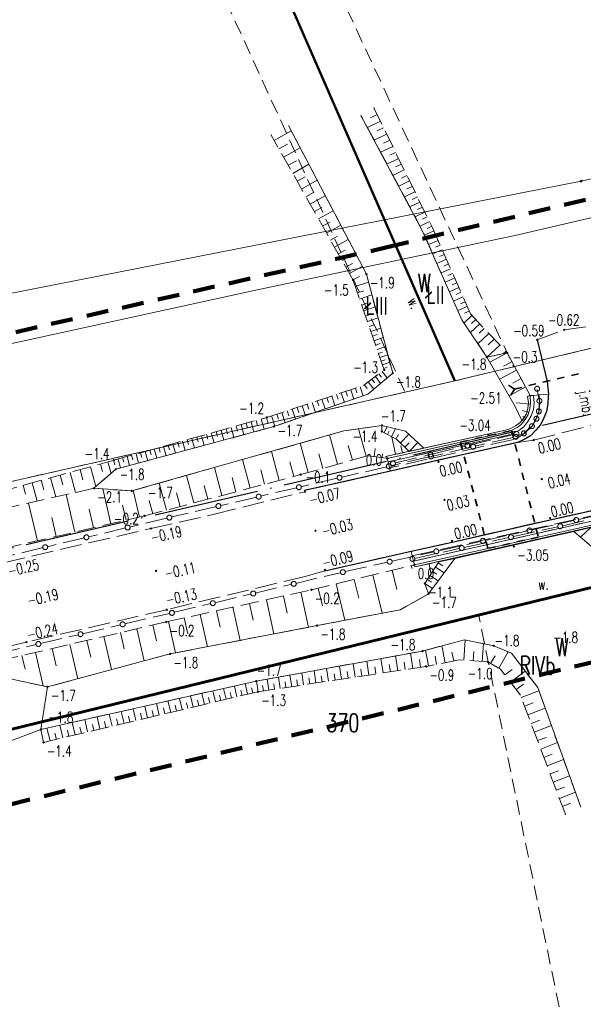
# Model space of a CAD drawing. Header units: metres. Extents: x 7389918 to 7395901, y 5992959 to 5996029.
# Tile 41 of 66: x 7394071 to 7394110, y 5994326 to 5994394. Entities that reach past the tile are written whole.
import ezdxf
from ezdxf.enums import TextEntityAlignment as Align

# ---------------------------------------------------------------- set-up
doc = ezdxf.new("R2010")
doc.units = ezdxf.units.M
doc.header["$MEASUREMENT"] = 0
for name, pattern in [('1', [0]), ('2', [1.5, 1, -0.5]), ('2_1', [0]), ('2_OTDN_BG', [0]), ('2_OTKJ', [2, 1.5, -0.5]), ('2_OTKK', [0]), ('2_OTKR', [0]), ('2_OTKU', [2, 1.5, -0.5]), ('2_OTKZ_B', [1, 0.5, -0.5]), ('2_OTRK', [1.75, 1.25, -0.5]), ('2_OTRKG', [1.75, 1.25, -0.5]), ('2_OTRU', [0]), ('2_OTRUG', [0]), ('4', [2.5, 1.5, -1]), ('4_SUTP_A', [0]), ('4_SUWP', [0]), ('ACAD_ISO04W100', [30, 24, -3, 0, -3])]:
    doc.linetypes.add(name, pattern=pattern)
doc.layers.get('0').update_dxf_attribs({"color": 250, "linetype": 'CONTINUOUS', "lineweight": 100})
for name, color, linetype, lineweight in [('# Orlen Projekt - granice nieustalone do ustalenia', 6, 'CONTINUOUS', 100), ('# projektowana LNSN', 10, 'CONTINUOUS', 30), ('Dzialki', 7, '1', 18), ('GRANICE_ZLE_L_0', 2, '1', 50), ('Numery_dzialek', 7, 'CONTINUOUS', 13), ('OTD_L_12', 7, 'CONTINUOUS', 18), ('OTK_E_T_0', 7, 'CONTINUOUS', 0), ('OTK_E_T_4', 7, 'CONTINUOUS', 0), ('OTK_L_0', 7, '2_OTKJ', 18), ('OTK_L_1', 7, '2_OTKK', 25), ('OTK_L_11', 7, 'CONTINUOUS', 18), ('OTK_L_4', 7, '2_OTKU', 18), ('OTK_L_5', 7, 'CONTINUOUS', 18), ('OTK_L_8', 7, 'CONTINUOUS', 35), ('OTR_L_0', 7, '2_OTRU', 18), ('OTR_L_1', 7, '2_OTRK', 18), ('OTR_T_0', 7, 'CONTINUOUS', 18), ('OTR_T_1', 7, 'CONTINUOUS', 18), ('SUWP_L_0', 5, '4_SUWP', 18)]:
    doc.layers.add(name, color=color, linetype=linetype, lineweight=lineweight)
for name, color, linetype, lineweight, true_color in [('Kontury', 7, '2', 18, 0x008000), ('Numery_konturow', 7, 'CONTINUOUS', 13, 0x008000), ('Numery_uzytkow', 7, 'CONTINUOUS', 13, 0x008000), ('SUTP_L_0', 7, '4_SUTP_A', 18, 0xff9100), ('SUTR_T_0', 7, 'CONTINUOUS', 18, 0xff9100), ('Uzytki', 7, '2', 18, 0x008000), ('ZAKRES_L_0', 7, '4', 100, 0x008080)]:
    doc.layers.add(name, color=color, linetype=linetype, lineweight=lineweight, true_color=true_color)
doc.styles.get("Standard").update_dxf_attribs({"font": 'Simplex.SHX', "width": 0.75})

# ---------------------------------------------------------------- blocks, each defined once
blk = doc.blocks.new('2_OTRN')
at = {"linetype": 'Continuous'}
blk.add_circle((0, 0), 0.045, dxfattribs=at)
blk = doc.blocks.new('2_OTRS')
at = {"linetype": 'Continuous'}
blk.add_circle((0, 0), 0.045, dxfattribs=at)
blk = doc.blocks.new('4_SUPS')
at = {"linetype": 'Continuous'}
blk.add_circle((0, 0), 0.0625, dxfattribs=at)

msp = doc.modelspace()

# ---------------------------------------------------------------- linework, layer by layer
at = {"layer": '# Orlen Projekt - granice nieustalone do ustalenia', "linetype": '1', "lineweight": 60}
msp.add_line((7393968.56, 5994319.84), (7394202.23, 5994376.95), dxfattribs=at)
at = {"layer": '# projektowana LNSN', "linetype": 'ACAD_ISO04W100', "ltscale": 0.3}
msp.add_lwpolyline([(7394291.427, 5994408.372), (7393856.35, 5994307.566), (7393856.35, 5994307.566), (7393856.35, 5994307.566), (7393856.35, 5994307.566), (7393856.35, 5994307.566), (7393856.35, 5994307.566), (7393856.35, 5994307.566), (7393856.35, 5994307.566), (7393856.35, 5994307.566), (7393856.35, 5994307.566), (7393749.378, 5994283.941), (7393749.378, 5994283.941), (7393749.378, 5994283.941), (7393748.102, 5994289.344)], dxfattribs=at)
at = {"layer": 'Dzialki'}
for p, q in [((7394565.48, 5994480.06), (7394101.08, 5994368.72)), ((7394101.08, 5994368.72), (7394071.24, 5994437.2)), ((7393968.56, 5994319.84), (7394202.23, 5994376.95)), ((7394101.08, 5994368.72), (7394035.65, 5994353.87))]:
    msp.add_line(p, q, dxfattribs=at)
at = {"layer": 'GRANICE_ZLE_L_0'}
msp.add_line((7394071.24, 5994437.2), (7394101.08, 5994368.72), dxfattribs=at)
at = {"layer": 'Kontury'}
for p, q in [((7394022.32, 5994532.6), (7394097.67, 5994367.95)), ((7394071.24, 5994437.2), (7394101.08, 5994368.72)), ((7394074.67, 5994435.06), (7394105.13, 5994369.69)), ((7394153.21, 5994381.22), (7394105.13, 5994369.69)), ((7394105.13, 5994369.69), (7394101.08, 5994368.72)), ((7394101.08, 5994368.72), (7394097.67, 5994367.95)), ((7394097.67, 5994367.95), (7394035.65, 5994353.87)), ((7394102.73, 5994352.63), (7394111.68, 5994354.82)), ((7393968.56, 5994319.84), (7394102.73, 5994352.63)), ((7394141.37, 5994164.06), (7394102.73, 5994352.63))]:
    msp.add_line(p, q, dxfattribs=at)
at = {"layer": 'OTD_L_12', "linetype": '2_OTDN_BG'}
for p, q in [((7394106.09, 5994367.64), (7394106.26, 5994367.71)), ((7394106.15, 5994367.21), (7394106.09, 5994367.64)), ((7394106.26, 5994367.71), (7394106.5, 5994367.72)), ((7394106.26, 5994367.71), (7394106.29, 5994367.2)), ((7394106.5, 5994367.72), (7394106.53, 5994367.2)), ((7394106.01, 5994366.47), (7394106.11, 5994366.84)), ((7394106.11, 5994366.84), (7394106.15, 5994367.21)), ((7394106.25, 5994366.81), (7394106.12, 5994366.42)), ((7394106.29, 5994367.2), (7394106.25, 5994366.81)), ((7394106.49, 5994366.76), (7394106.34, 5994366.32)), ((7394106.53, 5994367.2), (7394106.49, 5994366.76)), ((7394105.56, 5994365.85), (7394105.8, 5994366.14)), ((7394105.8, 5994366.14), (7394106.01, 5994366.47)), ((7394106.12, 5994366.42), (7394105.91, 5994366.07)), ((7394106.34, 5994366.32), (7394106.11, 5994365.93)), ((7394104.56, 5994365.33), (7394104.93, 5994365.46)), ((7394104.93, 5994365.46), (7394105.26, 5994365.63)), ((7394105.36, 5994365.52), (7394104.99, 5994365.32)), ((7394105.26, 5994365.63), (7394105.56, 5994365.85)), ((7394105.65, 5994365.73), (7394105.36, 5994365.52)), ((7394105.82, 5994365.56), (7394105.49, 5994365.32)), ((7394105.91, 5994366.07), (7394105.65, 5994365.73)), ((7394106.11, 5994365.93), (7394105.82, 5994365.56)), ((7394096.42, 5994363.55), (7394104.56, 5994365.33)), ((7394104.59, 5994365.2), (7394096.45, 5994363.4)), ((7394104.65, 5994364.97), (7394096.5, 5994363.16)), ((7394101.48, 5994364.51), (7394104.59, 5994365.2)), ((7394104.99, 5994365.32), (7394104.59, 5994365.2)), ((7394105.08, 5994365.1), (7394104.65, 5994364.97)), ((7394105.49, 5994365.32), (7394105.08, 5994365.1)), ((7394096.45, 5994363.4), (7394101.48, 5994364.51)), ((7394096.45, 5994363.4), (7394096.42, 5994363.55)), ((7394096.5, 5994363.16), (7394096.45, 5994363.4)), ((7394098.24, 5994356.33), (7394111.79, 5994359.38)), ((7394111.89, 5994359), (7394098.34, 5994355.95)), ((7394106.82, 5994357.99), (7394111.86, 5994359.12)), ((7394103.36, 5994357.21), (7394106.82, 5994357.99)), ((7394098.31, 5994356.08), (7394103.36, 5994357.21)), ((7394098.31, 5994356.08), (7394098.24, 5994356.33)), ((7394098.34, 5994355.95), (7394098.31, 5994356.08))]:
    msp.add_line(p, q, dxfattribs=at)
at = {"layer": 'OTK_L_0', "linetype": '2_OTKJ'}
for p, q in [((7394106.75, 5994371.55), (7394108.59, 5994372.23)), ((7394108.59, 5994372.23), (7394110.48, 5994372.48)), ((7394107.42, 5994368.69), (7394106.75, 5994371.55)), ((7394107.53, 5994367.81), (7394107.42, 5994368.69)), ((7394107.48, 5994367.14), (7394107.51, 5994367.65)), ((7394107.51, 5994367.65), (7394107.53, 5994367.81)), ((7394107.38, 5994366.63), (7394107.48, 5994367.14)), ((7394106.5, 5994364.66), (7394114.29, 5994366.62)), ((7394106.97, 5994365.71), (7394107.2, 5994366.18)), ((7394107.2, 5994366.18), (7394107.38, 5994366.63)), ((7394106.66, 5994365.33), (7394106.97, 5994365.71)), ((7394105.86, 5994364.69), (7394106.29, 5994364.95)), ((7394106.29, 5994364.95), (7394106.66, 5994365.33)), ((7394099.96, 5994363.27), (7394105.39, 5994364.49)), ((7394105.39, 5994364.49), (7394105.86, 5994364.69)), ((7394105.39, 5994364.49), (7394106.5, 5994364.66)), ((7394096.66, 5994362.52), (7394099.96, 5994363.27)), ((7394090.77, 5994361.18), (7394096.66, 5994362.52)), ((7394084.58, 5994359.56), (7394090.79, 5994361.11)), ((7394090.79, 5994361.11), (7394090.77, 5994361.18)), ((7394111.63, 5994360.06), (7394107.64, 5994359.18)), ((7394080.21, 5994358.58), (7394084.58, 5994359.56)), ((7394107.64, 5994359.18), (7394100.9, 5994357.65)), ((7394070.09, 5994356.23), (7394080.21, 5994358.58)), ((7394100.9, 5994357.65), (7394098.09, 5994357.02)), ((7394098.09, 5994357.02), (7394092.16, 5994355.67)), ((7394090.81, 5994355.28), (7394081.3, 5994353)), ((7394092.16, 5994355.67), (7394090.81, 5994355.28)), ((7394081.3, 5994353), (7394071.67, 5994350.77)), ((7394071.67, 5994350.77), (7394067.24, 5994349.75))]:
    msp.add_line(p, q, dxfattribs=at)
at = {"layer": 'OTK_L_1', "linetype": '2_OTKK'}
for p, q in [((7394106.75, 5994371.55), (7394107.42, 5994368.69)), ((7394107.42, 5994368.69), (7394107.53, 5994367.81)), ((7394107.51, 5994367.65), (7394107.48, 5994367.14)), ((7394107.53, 5994367.81), (7394107.51, 5994367.65)), ((7394107.48, 5994367.14), (7394107.38, 5994366.63)), ((7394107.2, 5994366.18), (7394106.97, 5994365.71)), ((7394107.38, 5994366.63), (7394107.2, 5994366.18)), ((7394106.97, 5994365.71), (7394106.66, 5994365.33)), ((7394106.29, 5994364.95), (7394105.86, 5994364.69)), ((7394106.66, 5994365.33), (7394106.29, 5994364.95)), ((7394105.39, 5994364.49), (7394099.96, 5994363.27)), ((7394105.86, 5994364.69), (7394105.39, 5994364.49)), ((7394099.96, 5994363.27), (7394096.66, 5994362.52)), ((7394096.66, 5994362.52), (7394090.77, 5994361.18)), ((7394107.64, 5994359.18), (7394111.63, 5994360.06)), ((7394100.9, 5994357.65), (7394107.64, 5994359.18)), ((7394098.09, 5994357.02), (7394100.9, 5994357.65)), ((7394092.16, 5994355.67), (7394098.09, 5994357.02))]:
    msp.add_line(p, q, dxfattribs=at)
at = {"layer": 'OTK_L_11', "linetype": '2_OTKJ'}
for p, q in [((7394106.748, 5994368.14), (7394106.892, 5994367.393)), ((7394106.898, 5994367.315), (7394106.862, 5994366.667)), ((7394106.675, 5994366.095), (7394106.396, 5994365.636)), ((7394106.852, 5994366.605), (7394106.699, 5994366.146)), ((7394106.353, 5994365.586), (7394105.858, 5994365.145)), ((7394102.082, 5994364.305), (7394105.145, 5994365.038)), ((7394105.104, 5994364.842), (7394102.489, 5994364.234)), ((7394105.803, 5994365.108), (7394105.299, 5994364.892)), ((7394099.543, 5994363.697), (7394101.835, 5994364.246)), ((7394102.207, 5994364.169), (7394099.592, 5994363.561)), ((7394099.311, 5994363.496), (7394096.695, 5994362.889)), ((7394097.005, 5994363.09), (7394099.297, 5994363.638)), ((7394096.414, 5994362.823), (7394093.345, 5994362.111)), ((7394093.004, 5994362.031), (7394090.512, 5994361.447)), ((7394090.244, 5994361.384), (7394087.751, 5994360.8)), ((7394087.483, 5994360.737), (7394084.99, 5994360.153)), ((7394084.722, 5994360.09), (7394081.655, 5994359.371)), ((7394108.489, 5994358.771), (7394111.564, 5994359.451)), ((7394109.58, 5994359.194), (7394112.654, 5994359.881)), ((7394081.315, 5994359.291), (7394078.758, 5994358.68)), ((7394105.108, 5994358.023), (7394108.16, 5994358.698)), ((7394106.377, 5994358.479), (7394109.269, 5994359.125)), ((7394078.483, 5994358.615), (7394075.926, 5994358.005)), ((7394103.174, 5994357.763), (7394106.066, 5994358.409)), ((7394075.651, 5994357.939), (7394073.094, 5994357.329)), ((7394099.972, 5994357.048), (7394102.863, 5994357.694)), ((7394101.727, 5994357.275), (7394104.779, 5994357.95)), ((7394072.819, 5994357.263), (7394069.755, 5994356.532)), ((7394096.769, 5994356.332), (7394099.66, 5994356.978)), ((7394098.346, 5994356.527), (7394101.398, 5994357.202)), ((7394093.566, 5994355.617), (7394096.458, 5994356.263)), ((7394090.161, 5994354.807), (7394093.225, 5994355.538)), ((7394087.382, 5994354.145), (7394089.891, 5994354.743)), ((7394084.604, 5994353.482), (7394087.112, 5994354.08)), ((7394081.825, 5994352.819), (7394084.334, 5994353.418)), ((7394078.417, 5994352.024), (7394081.485, 5994352.739)), ((7394075.523, 5994351.349), (7394078.136, 5994351.958)), ((7394072.629, 5994350.674), (7394075.242, 5994351.283)), ((7394069.736, 5994349.999), (7394072.348, 5994350.608))]:
    msp.add_line(p, q, dxfattribs=at)
for centre in [(7394106.74, 5994368.18), (7394106.9, 5994367.35), (7394106.9, 5994367.35), (7394106.86, 5994366.63), (7394106.86, 5994366.63), (7394106.69, 5994366.12), (7394106.69, 5994366.12), (7394106.38, 5994365.61), (7394106.38, 5994365.61), (7394105.27, 5994364.88), (7394105.27, 5994364.88), (7394105.32, 5994365.08), (7394105.83, 5994365.12), (7394105.83, 5994365.12), (7394101.958, 5994364.275), (7394102.348, 5994364.201), (7394099.42, 5994363.668), (7394099.451, 5994363.529), (7394096.554, 5994362.856), (7394096.84, 5994363.05), (7394093.17, 5994362.07), (7394093.17, 5994362.07), (7394090.378, 5994361.416), (7394087.617, 5994360.768), (7394084.856, 5994360.121), (7394081.48, 5994359.33), (7394081.48, 5994359.33), (7394109.425, 5994359.159), (7394078.62, 5994358.648), (7394108.324, 5994358.734), (7394075.788, 5994357.972), (7394104.944, 5994357.986), (7394106.222, 5994358.444), (7394072.957, 5994357.296), (7394101.563, 5994357.238), (7394103.019, 5994357.729), (7394098.18, 5994356.49), (7394099.816, 5994357.013), (7394096.613, 5994356.298), (7394093.4, 5994355.58), (7394093.4, 5994355.58), (7394090.026, 5994354.775), (7394087.247, 5994354.113), (7394084.469, 5994353.45), (7394081.66, 5994352.78), (7394081.66, 5994352.78), (7394078.276, 5994351.991), (7394075.383, 5994351.316), (7394072.489, 5994350.641)]:
    msp.add_circle(centre, 0.17, dxfattribs=at)
at = {"layer": 'OTK_L_4', "linetype": '2_OTKU'}
for p, q in [((7394106.5, 5994367.72), (7394106.87, 5994367.76)), ((7394106.53, 5994367.2), (7394106.5, 5994367.72)), ((7394106.87, 5994367.76), (7394107.53, 5994367.81)), ((7394106.87, 5994367.76), (7394106.92, 5994367.2)), ((7394107.51, 5994367.65), (7394107.48, 5994367.14)), ((7394107.53, 5994367.81), (7394107.51, 5994367.65)), ((7394106.34, 5994366.32), (7394106.49, 5994366.76)), ((7394106.49, 5994366.76), (7394106.53, 5994367.2)), ((7394106.85, 5994366.53), (7394106.92, 5994367.2)), ((7394106.92, 5994367.2), (7394106.86, 5994366.63)), ((7394107.48, 5994367.14), (7394107.38, 5994366.63)), ((7394106.11, 5994365.93), (7394106.34, 5994366.32)), ((7394106.85, 5994366.53), (7394106.4, 5994365.62)), ((7394106.86, 5994366.63), (7394106.85, 5994366.53)), ((7394107.2, 5994366.18), (7394106.97, 5994365.71)), ((7394107.38, 5994366.63), (7394107.2, 5994366.18)), ((7394105.49, 5994365.32), (7394105.82, 5994365.56)), ((7394105.82, 5994365.56), (7394106.11, 5994365.93)), ((7394106.4, 5994365.62), (7394105.89, 5994365.12)), ((7394106.97, 5994365.71), (7394106.66, 5994365.33)), ((7394096.5, 5994363.16), (7394104.65, 5994364.97)), ((7394104.65, 5994364.97), (7394105.08, 5994365.1)), ((7394105.49, 5994364.86), (7394105.03, 5994364.68)), ((7394105.08, 5994365.1), (7394105.49, 5994365.32)), ((7394105.89, 5994365.12), (7394105.49, 5994364.86)), ((7394106.29, 5994364.95), (7394105.86, 5994364.69)), ((7394106.66, 5994365.33), (7394106.29, 5994364.95)), ((7394105.03, 5994364.68), (7394096.6, 5994362.74)), ((7394105.39, 5994364.49), (7394099.96, 5994363.27)), ((7394105.86, 5994364.69), (7394105.39, 5994364.49)), ((7394096.6, 5994362.74), (7394096.5, 5994363.16)), ((7394096.66, 5994362.52), (7394096.6, 5994362.74)), ((7394099.96, 5994363.27), (7394096.66, 5994362.52)), ((7394107.64, 5994359.18), (7394111.63, 5994360.06)), ((7394098.16, 5994356.69), (7394111.71, 5994359.73)), ((7394111.79, 5994359.38), (7394098.24, 5994356.33)), ((7394100.9, 5994357.65), (7394107.64, 5994359.18)), ((7394098.09, 5994357.02), (7394100.9, 5994357.65)), ((7394098.16, 5994356.69), (7394098.09, 5994357.02)), ((7394098.24, 5994356.33), (7394098.16, 5994356.69))]:
    msp.add_line(p, q, dxfattribs=at)
at = {"layer": 'OTK_L_5', "linetype": '2_OTKR'}
for p, q in [((7394094.64, 5994386.97), (7394098.88, 5994379.02)), ((7394095.02, 5994376.06), (7394089.66, 5994386.28)), ((7394098.88, 5994379.02), (7394101.57, 5994372.91)), ((7394096.82, 5994369.25), (7394095.02, 5994376.06)), ((7394101.57, 5994372.91), (7394103.29, 5994370.36)), ((7394103.29, 5994370.36), (7394105.24, 5994366.97)), ((7394095.11, 5994367.8), (7394096.82, 5994369.25)), ((7394088.66, 5994365.58), (7394095.11, 5994367.8)), ((7394105.24, 5994366.97), (7394105.69, 5994365.99)), ((7394077.81, 5994362.65), (7394088.66, 5994365.58)), ((7394096.08, 5994365.66), (7394093.47, 5994365.29)), ((7394097.69, 5994365.27), (7394096.08, 5994365.66)), ((7394104.93, 5994365.46), (7394104.56, 5994365.33)), ((7394105.26, 5994365.63), (7394104.93, 5994365.46)), ((7394105.56, 5994365.85), (7394105.26, 5994365.63)), ((7394105.69, 5994365.99), (7394105.56, 5994365.85)), ((7394093.47, 5994365.29), (7394078.89, 5994361.16)), ((7394098.97, 5994364.1), (7394097.69, 5994365.27)), ((7394104.56, 5994365.33), (7394098.97, 5994364.1)), ((7394076.3, 5994361.34), (7394077.81, 5994362.65)), ((7394078.89, 5994361.16), (7394076.3, 5994361.34)), ((7394101.08, 5994356.51), (7394109.26, 5994358.37)), ((7394109.26, 5994358.37), (7394110.61, 5994357.23)), ((7394099.29, 5994354.09), (7394101.08, 5994356.51)), ((7394097.33, 5994353), (7394099.29, 5994354.09)), ((7394091.63, 5994351.91), (7394097.33, 5994353)), ((7394081.53, 5994349.96), (7394091.63, 5994351.91)), ((7394101.75, 5994350.93), (7394098.88, 5994350.16)), ((7394103.77, 5994350.52), (7394101.75, 5994350.93)), ((7394104.98, 5994350.01), (7394103.77, 5994350.52)), ((7394073.12, 5994347.7), (7394081.53, 5994349.96)), ((7394098.88, 5994350.16), (7394087.44, 5994348.09)), ((7394106.78, 5994347.65), (7394104.98, 5994350.01)), ((7394069.58, 5994348.46), (7394073.12, 5994347.7)), ((7394087.44, 5994348.09), (7394072.66, 5994344.77)), ((7394073.12, 5994347.7), (7394072.66, 5994344.77)), ((7394109.74, 5994339.44), (7394106.78, 5994347.65)), ((7394072.66, 5994344.77), (7394060.99, 5994340.37))]:
    msp.add_line(p, q, dxfattribs=at)
at = {"layer": 'OTK_L_8', "linetype": '2_OTKJ'}
for p, q in [((7394108.116, 5994368.866), (7394108.604, 5994368.983)), ((7394109.092, 5994369.101), (7394109.579, 5994369.219)), ((7394104.768, 5994368.418), (7394105.19, 5994368.16)), ((7394104.932, 5994367.738), (7394105.19, 5994368.16)), ((7394105.19, 5994368.16), (7394105.678, 5994368.278)), ((7394106.165, 5994368.395), (7394106.653, 5994368.513)), ((7394107.141, 5994368.631), (7394107.628, 5994368.748))]:
    msp.add_line(p, q, dxfattribs=at)
at = {"layer": 'OTK_L_8', "linetype": '2_OTKZ_B'}
for p, q in [((7394101.48, 5994364.51), (7394104.99, 5994365.32)), ((7394104.99, 5994365.32), (7394106.82, 5994357.99)), ((7394103.36, 5994357.21), (7394101.48, 5994364.51)), ((7394106.82, 5994357.99), (7394103.36, 5994357.21))]:
    msp.add_line(p, q, dxfattribs=at)
at = {"layer": 'OTR_L_0', "linetype": '2_OTRU'}
for p, q in [((7394103.29, 5994370.36), (7394104.69, 5994370.64)), ((7394105.24, 5994366.97), (7394103.29, 5994370.36)), ((7394105.69, 5994365.99), (7394105.24, 5994366.97)), ((7394096.08, 5994365.25), (7394096.08, 5994365.66)), ((7394096.08, 5994365.66), (7394097.69, 5994365.27)), ((7394097.69, 5994365.27), (7394098.97, 5994364.1)), ((7394098.97, 5994364.1), (7394097.96, 5994363.88)), ((7394109.26, 5994358.37), (7394110.43, 5994358.64)), ((7394110.61, 5994357.23), (7394109.26, 5994358.37)), ((7394101.08, 5994356.51), (7394099.29, 5994354.09)), ((7394099.99, 5994356.28), (7394101.08, 5994356.51)), ((7394099.29, 5994354.09), (7394099.03, 5994354.8))]:
    msp.add_line(p, q, dxfattribs=at)
at = {"layer": 'OTR_L_0', "linetype": '2_1'}
for p, q in [((7394104.69, 5994370.64), (7394103.497, 5994370.001)), ((7394105.325, 5994369.456), (7394104.167, 5994368.835)), ((7394105.01, 5994370.043), (7394104.422, 5994369.728)), ((7394105.635, 5994368.877), (7394105.065, 5994368.571)), ((7394105.94, 5994368.307), (7394104.817, 5994367.705)), ((7394106.241, 5994367.745), (7394106.081, 5994367.659)), ((7394106.282, 5994367.12), (7394105.294, 5994367.222)), ((7394106.16, 5994366.54), (7394105.733, 5994366.682)), ((7394105.954, 5994366.143), (7394105.748, 5994366.266)), ((7394096.232, 5994365.168), (7394096.45, 5994365.57)), ((7394096.732, 5994364.896), (7394097.023, 5994365.432)), ((7394096.464, 5994365.041), (7394096.59, 5994365.274)), ((7394097.041, 5994364.728), (7394097.209, 5994365.037)), ((7394097.352, 5994364.459), (7394097.922, 5994365.058)), ((7394097.655, 5994364.171), (7394097.943, 5994364.473)), ((7394097.96, 5994363.88), (7394098.542, 5994364.491)), ((7394110.43, 5994358.64), (7394109.715, 5994357.986)), ((7394099.945, 5994356.211), (7394100.254, 5994356.01)), ((7394099.379, 5994355.339), (7394099.943, 5994354.973)), ((7394099.562, 5994355.621), (7394099.853, 5994355.432)), ((7394099.751, 5994355.911), (7394100.35, 5994355.523)), ((7394099.03, 5994354.8), (7394099.561, 5994354.456)), ((7394099.202, 5994355.065), (7394099.476, 5994354.888))]:
    msp.add_line(p, q, dxfattribs=at)
at = {"layer": 'OTR_L_0', "linetype": '2_OTRUG'}
for p, q in [((7394104.69, 5994370.64), (7394106.26, 5994367.71)), ((7394106.26, 5994367.71), (7394106.29, 5994367.2)), ((7394106.25, 5994366.81), (7394106.12, 5994366.42)), ((7394106.29, 5994367.2), (7394106.25, 5994366.81)), ((7394106.12, 5994366.42), (7394105.91, 5994366.07)), ((7394105.91, 5994366.07), (7394105.69, 5994365.99)), ((7394097.11, 5994364.69), (7394096.08, 5994365.25)), ((7394097.96, 5994363.88), (7394097.11, 5994364.69)), ((7394099.03, 5994354.8), (7394099.99, 5994356.28))]:
    msp.add_line(p, q, dxfattribs=at)
at = {"layer": 'OTR_L_1', "linetype": '2_OTRKG'}
for p, q in [((7394095.53, 5994387.48), (7394099.56, 5994379.23)), ((7394094.1, 5994375.65), (7394088.45, 5994385.66)), ((7394099.56, 5994379.23), (7394102.16, 5994373.33)), ((7394096.24, 5994369.48), (7394094.1, 5994375.65)), ((7394102.16, 5994373.33), (7394104.69, 5994370.64)), ((7394094.81, 5994368.4), (7394096.24, 5994369.48)), ((7394088.17, 5994366.21), (7394094.81, 5994368.4)), ((7394077.68, 5994363.27), (7394088.17, 5994366.21)), ((7394090.5, 5994362.28), (7394095.13, 5994363.58)), ((7394095.13, 5994363.58), (7394096.45, 5994363.4)), ((7394096.42, 5994363.55), (7394097.96, 5994363.88)), ((7394096.45, 5994363.4), (7394096.42, 5994363.55)), ((7394063.05, 5994359.23), (7394077.68, 5994363.27)), ((7394079.78, 5994359.44), (7394090.5, 5994362.28)), ((7394064.97, 5994356.02), (7394079.78, 5994359.44)), ((7394091.24, 5994354.37), (7394098.31, 5994356.08)), ((7394098.31, 5994356.08), (7394098.34, 5994355.95)), ((7394098.34, 5994355.95), (7394099.99, 5994356.28)), ((7394081.27, 5994352.16), (7394091.24, 5994354.37)), ((7394066.45, 5994348.71), (7394081.27, 5994352.16)), ((7394101.39, 5994349.55), (7394099.11, 5994349.1)), ((7394103.36, 5994349.41), (7394101.39, 5994349.55)), ((7394104.23, 5994348.91), (7394103.36, 5994349.41)), ((7394099.11, 5994349.1), (7394087.56, 5994347.36)), ((7394105.59, 5994347.12), (7394104.23, 5994348.91)), ((7394087.56, 5994347.36), (7394072.84, 5994343.88)), ((7394108.68, 5994338.94), (7394105.59, 5994347.12))]:
    msp.add_line(p, q, dxfattribs=at)
at = {"layer": 'OTR_L_1', "linetype": '2_OTRK'}
for p, q in [((7394098.88, 5994379.02), (7394094.64, 5994386.97)), ((7394089.66, 5994386.28), (7394095.02, 5994376.06)), ((7394101.57, 5994372.91), (7394098.88, 5994379.02)), ((7394095.02, 5994376.06), (7394096.82, 5994369.25)), ((7394103.29, 5994370.36), (7394101.57, 5994372.91)), ((7394104.69, 5994370.64), (7394103.29, 5994370.36)), ((7394096.82, 5994369.25), (7394095.11, 5994367.8)), ((7394095.11, 5994367.8), (7394088.66, 5994365.58)), ((7394088.66, 5994365.58), (7394077.81, 5994362.65)), ((7394096.08, 5994365.66), (7394093.47, 5994365.29)), ((7394096.08, 5994365.25), (7394096.08, 5994365.66)), ((7394093.47, 5994365.29), (7394078.89, 5994361.16)), ((7394097.11, 5994364.69), (7394096.08, 5994365.25)), ((7394097.96, 5994363.88), (7394097.11, 5994364.69)), ((7394077.81, 5994362.65), (7394076.3, 5994361.34)), ((7394076.3, 5994361.34), (7394063.46, 5994358.43)), ((7394078.89, 5994361.16), (7394076.3, 5994361.34)), ((7394099.99, 5994356.28), (7394099.03, 5994354.8)), ((7394099.03, 5994354.8), (7394099.29, 5994354.09)), ((7394099.29, 5994354.09), (7394097.33, 5994353)), ((7394097.33, 5994353), (7394091.63, 5994351.91)), ((7394091.63, 5994351.91), (7394081.53, 5994349.96)), ((7394098.88, 5994350.16), (7394101.75, 5994350.93)), ((7394101.75, 5994350.93), (7394103.77, 5994350.52)), ((7394103.77, 5994350.52), (7394104.98, 5994350.01)), ((7394081.53, 5994349.96), (7394073.12, 5994347.7)), ((7394087.44, 5994348.09), (7394098.88, 5994350.16)), ((7394104.98, 5994350.01), (7394106.78, 5994347.65)), ((7394073.12, 5994347.7), (7394069.58, 5994348.46)), ((7394072.66, 5994344.77), (7394087.44, 5994348.09)), ((7394106.78, 5994347.65), (7394109.74, 5994339.44)), ((7394072.84, 5994343.88), (7394072.66, 5994344.77))]:
    msp.add_line(p, q, dxfattribs=at)
at = {"layer": 'OTR_L_1', "linetype": '2_1'}
for p, q in [((7394095.976, 5994386.567), (7394095.086, 5994386.133)), ((7394095.755, 5994387.02), (7394095.302, 5994386.799)), ((7394088.687, 5994385.241), (7394089.858, 5994385.902)), ((7394096.193, 5994386.123), (7394095.756, 5994385.909)), ((7394096.406, 5994385.686), (7394095.548, 5994385.267)), ((7394096.616, 5994385.257), (7394096.195, 5994385.051)), ((7394089.012, 5994384.664), (7394089.589, 5994384.99)), ((7394089.333, 5994384.096), (7394090.469, 5994384.737)), ((7394096.822, 5994384.836), (7394095.994, 5994384.431)), ((7394097.024, 5994384.422), (7394096.617, 5994384.223)), ((7394089.649, 5994383.536), (7394090.208, 5994383.852)), ((7394097.223, 5994384.015), (7394096.424, 5994383.625)), ((7394089.96, 5994382.985), (7394091.062, 5994383.607)), ((7394097.609, 5994383.224), (7394096.839, 5994382.847)), ((7394097.418, 5994383.616), (7394097.025, 5994383.424)), ((7394090.266, 5994382.443), (7394090.809, 5994382.749)), ((7394090.568, 5994381.908), (7394091.636, 5994382.512)), ((7394097.982, 5994382.46), (7394097.239, 5994382.097)), ((7394097.797, 5994382.839), (7394097.419, 5994382.654)), ((7394090.865, 5994381.382), (7394091.391, 5994381.679)), ((7394098.342, 5994381.724), (7394097.625, 5994381.373)), ((7394098.164, 5994382.089), (7394097.799, 5994381.91)), ((7394091.157, 5994380.864), (7394092.194, 5994381.449)), ((7394098.689, 5994381.013), (7394097.997, 5994380.675)), ((7394098.517, 5994381.365), (7394098.165, 5994381.193)), ((7394091.445, 5994380.353), (7394091.956, 5994380.641)), ((7394091.729, 5994379.851), (7394092.734, 5994380.418)), ((7394099.024, 5994380.327), (7394098.357, 5994380.001)), ((7394098.858, 5994380.667), (7394098.518, 5994380.501)), ((7394092.008, 5994379.356), (7394092.503, 5994379.635)), ((7394099.347, 5994379.666), (7394098.703, 5994379.351)), ((7394099.187, 5994379.994), (7394098.859, 5994379.834)), ((7394092.284, 5994378.868), (7394093.259, 5994379.418)), ((7394099.651, 5994379.024), (7394099.004, 5994378.739)), ((7394099.504, 5994379.344), (7394099.188, 5994379.19)), ((7394092.555, 5994378.388), (7394093.035, 5994378.659)), ((7394092.821, 5994377.915), (7394093.767, 5994378.449)), ((7394099.936, 5994378.377), (7394099.289, 5994378.092)), ((7394099.793, 5994378.701), (7394099.47, 5994378.558)), ((7394093.084, 5994377.45), (7394093.55, 5994377.712)), ((7394100.221, 5994377.73), (7394099.574, 5994377.444)), ((7394100.079, 5994378.053), (7394099.755, 5994377.911)), ((7394093.343, 5994376.991), (7394094.26, 5994377.509)), ((7394100.506, 5994377.082), (7394099.859, 5994376.797)), ((7394100.364, 5994377.406), (7394100.04, 5994377.263)), ((7394093.598, 5994376.539), (7394094.05, 5994376.794)), ((7394093.849, 5994376.095), (7394094.739, 5994376.597)), ((7394100.792, 5994376.434), (7394100.144, 5994376.149)), ((7394100.649, 5994376.758), (7394100.325, 5994376.616)), ((7394094.096, 5994375.657), (7394094.534, 5994375.904)), ((7394101.077, 5994375.786), (7394100.429, 5994375.501)), ((7394100.935, 5994376.111), (7394100.611, 5994375.968)), ((7394094.255, 5994375.203), (7394095.163, 5994375.518)), ((7394094.407, 5994374.766), (7394094.844, 5994374.917)), ((7394101.363, 5994375.138), (7394100.715, 5994374.853)), ((7394101.22, 5994375.462), (7394100.896, 5994375.32)), ((7394094.553, 5994374.344), (7394095.396, 5994374.636)), ((7394101.649, 5994374.49), (7394101, 5994374.204)), ((7394101.506, 5994374.814), (7394101.182, 5994374.671)), ((7394094.694, 5994373.938), (7394095.1, 5994374.079)), ((7394094.83, 5994373.546), (7394095.613, 5994373.818)), ((7394101.935, 5994373.841), (7394101.286, 5994373.555)), ((7394101.792, 5994374.166), (7394101.467, 5994374.023)), ((7394102.078, 5994373.517), (7394101.753, 5994373.374)), ((7394094.961, 5994373.169), (7394095.338, 5994373.3)), ((7394095.087, 5994372.805), (7394095.814, 5994373.058)), ((7394102.263, 5994373.22), (7394101.711, 5994372.701)), ((7394102.523, 5994372.944), (7394102.224, 5994372.664)), ((7394095.208, 5994372.455), (7394095.558, 5994372.577)), ((7394095.325, 5994372.118), (7394096, 5994372.352)), ((7394102.804, 5994372.646), (7394102.158, 5994372.039)), ((7394103.107, 5994372.323), (7394102.758, 5994371.995)), ((7394095.438, 5994371.792), (7394095.763, 5994371.905)), ((7394095.547, 5994371.479), (7394096.173, 5994371.696)), ((7394103.435, 5994371.974), (7394102.68, 5994371.264)), ((7394103.791, 5994371.596), (7394103.382, 5994371.212)), ((7394095.651, 5994371.177), (7394095.953, 5994371.282)), ((7394095.752, 5994370.886), (7394096.334, 5994371.088)), ((7394104.175, 5994371.188), (7394103.295, 5994370.361)), ((7394095.85, 5994370.606), (7394096.13, 5994370.703)), ((7394095.943, 5994370.336), (7394096.484, 5994370.523)), ((7394096.033, 5994370.075), (7394096.294, 5994370.166)), ((7394104.59, 5994370.747), (7394104.418, 5994370.586)), ((7394096.12, 5994369.825), (7394096.622, 5994369.999)), ((7394096.204, 5994369.583), (7394096.446, 5994369.667)), ((7394095.392, 5994368.839), (7394095.576, 5994368.595)), ((7394095.636, 5994369.023), (7394095.994, 5994368.549)), ((7394095.873, 5994369.203), (7394096.047, 5994368.972)), ((7394096.103, 5994369.377), (7394096.441, 5994368.929)), ((7394093.938, 5994368.112), (7394094.15, 5994367.47)), ((7394094.259, 5994368.218), (7394094.364, 5994367.899)), ((7394094.579, 5994368.324), (7394094.788, 5994367.689)), ((7394094.882, 5994368.454), (7394095.077, 5994368.196)), ((7394095.14, 5994368.65), (7394095.52, 5994368.147)), ((7394091.965, 5994367.462), (7394092.185, 5994366.793)), ((7394092.299, 5994367.572), (7394092.409, 5994367.24)), ((7394092.631, 5994367.681), (7394092.849, 5994367.022)), ((7394092.961, 5994367.79), (7394093.069, 5994367.462)), ((7394093.289, 5994367.898), (7394093.503, 5994367.247)), ((7394093.614, 5994368.006), (7394093.721, 5994367.682)), ((7394089.914, 5994366.785), (7394090.143, 5994366.091)), ((7394090.262, 5994366.9), (7394090.375, 5994366.555)), ((7394090.607, 5994367.014), (7394090.833, 5994366.328)), ((7394090.95, 5994367.127), (7394091.062, 5994366.786)), ((7394091.29, 5994367.239), (7394091.514, 5994366.562)), ((7394091.629, 5994367.351), (7394091.74, 5994367.014)), ((7394087.8, 5994366.106), (7394087.997, 5994365.401)), ((7394088.152, 5994366.205), (7394088.252, 5994365.851)), ((7394088.502, 5994366.319), (7394088.737, 5994365.607)), ((7394088.858, 5994366.437), (7394088.975, 5994366.083)), ((7394089.213, 5994366.554), (7394089.445, 5994365.85)), ((7394089.565, 5994366.67), (7394089.68, 5994366.32)), ((7394085.378, 5994365.427), (7394085.474, 5994365.086)), ((7394085.719, 5994365.523), (7394085.911, 5994364.838)), ((7394086.062, 5994365.619), (7394086.158, 5994365.275)), ((7394086.406, 5994365.716), (7394086.6, 5994365.024)), ((7394086.752, 5994365.813), (7394086.849, 5994365.465)), ((7394087.1, 5994365.91), (7394087.295, 5994365.211)), ((7394087.449, 5994366.008), (7394087.547, 5994365.657)), ((7394094.994, 5994363.542), (7394094.464, 5994365.431)), ((7394083.035, 5994364.771), (7394083.22, 5994364.111)), ((7394083.365, 5994364.863), (7394083.458, 5994364.532)), ((7394083.697, 5994364.956), (7394083.883, 5994364.29)), ((7394084.03, 5994365.05), (7394084.123, 5994364.715)), ((7394084.364, 5994365.143), (7394084.553, 5994364.471)), ((7394084.701, 5994365.238), (7394084.795, 5994364.9)), ((7394085.038, 5994365.332), (7394085.229, 5994364.653)), ((7394093.042, 5994362.994), (7394092.476, 5994365.009)), ((7394097.011, 5994363.677), (7394096.753, 5994364.884)), ((7394080.451, 5994364.047), (7394080.629, 5994363.411)), ((7394080.769, 5994364.136), (7394080.858, 5994363.816)), ((7394081.088, 5994364.225), (7394081.268, 5994363.584)), ((7394081.409, 5994364.315), (7394081.499, 5994363.993)), ((7394081.731, 5994364.405), (7394081.912, 5994363.758)), ((7394082.055, 5994364.496), (7394082.146, 5994364.171)), ((7394082.38, 5994364.587), (7394082.563, 5994363.934)), ((7394082.707, 5994364.679), (7394082.799, 5994364.35)), ((7394091.028, 5994362.428), (7394090.464, 5994364.439)), ((7394094.05, 5994363.277), (7394093.767, 5994364.284)), ((7394095.542, 5994363.524), (7394095.617, 5994364.075)), ((7394097.486, 5994363.778), (7394097.384, 5994364.253)), ((7394078.269, 5994363.435), (7394078.355, 5994363.128)), ((7394078.576, 5994363.521), (7394078.749, 5994362.904)), ((7394078.885, 5994363.608), (7394078.972, 5994363.298)), ((7394079.195, 5994363.695), (7394079.37, 5994363.071)), ((7394079.507, 5994363.782), (7394079.595, 5994363.469)), ((7394079.82, 5994363.87), (7394079.997, 5994363.24)), ((7394080.135, 5994363.958), (7394080.224, 5994363.642)), ((7394089.017, 5994361.887), (7394088.489, 5994363.879)), ((7394092.035, 5994362.711), (7394091.752, 5994363.717)), ((7394096.094, 5994363.449), (7394096.128, 5994363.702)), ((7394096.422, 5994363.538), (7394096.324, 5994363.518)), ((7394076.064, 5994362.824), (7394076.44, 5994361.462)), ((7394076.745, 5994363.012), (7394076.889, 5994362.493)), ((7394077.264, 5994363.155), (7394077.482, 5994362.365)), ((7394077.659, 5994363.264), (7394077.743, 5994362.959)), ((7394077.963, 5994363.349), (7394078.135, 5994362.738)), ((7394085.084, 5994360.845), (7394084.574, 5994362.77)), ((7394087.033, 5994361.362), (7394086.515, 5994363.32)), ((7394090.021, 5994362.153), (7394089.755, 5994363.158)), ((7394073.332, 5994362.069), (7394073.696, 5994360.75)), ((7394073.992, 5994362.251), (7394074.178, 5994361.576)), ((7394074.667, 5994362.438), (7394075.048, 5994361.056)), ((7394075.357, 5994362.629), (7394075.553, 5994361.922)), ((7394083.167, 5994360.337), (7394082.666, 5994362.229)), ((7394086.054, 5994361.102), (7394085.797, 5994362.073)), ((7394088.021, 5994361.623), (7394087.759, 5994362.611)), ((7394071.442, 5994361.547), (7394071.612, 5994360.932)), ((7394072.057, 5994361.717), (7394072.405, 5994360.457)), ((7394072.687, 5994361.891), (7394072.865, 5994361.247)), ((7394081.283, 5994359.838), (7394080.79, 5994361.698)), ((7394084.121, 5994360.59), (7394083.868, 5994361.544)), ((7394074.995, 5994358.335), (7394074.401, 5994360.91)), ((7394077.475, 5994358.908), (7394076.923, 5994361.297)), ((7394079.428, 5994359.359), (7394079.004, 5994361.192)), ((7394082.221, 5994360.087), (7394081.972, 5994361.025)), ((7394072.418, 5994357.74), (7394071.821, 5994360.325)), ((7394078.511, 5994359.147), (7394078.272, 5994360.183)), ((7394080.353, 5994359.592), (7394080.108, 5994360.514)), ((7394073.708, 5994358.038), (7394073.41, 5994359.328)), ((7394076.28, 5994358.632), (7394075.983, 5994359.916)), ((7394098.099, 5994356.029), (7394098.15, 5994355.821)), ((7394099.326, 5994356.147), (7394099.45, 5994355.528)), ((7394099.946, 5994356.271), (7394099.955, 5994356.225)), ((7394095.468, 5994355.393), (7394096.103, 5994352.765)), ((7394096.781, 5994355.71), (7394097.1, 5994354.392)), ((7394092.933, 5994354.78), (7394093.539, 5994352.275)), ((7394094.185, 5994355.082), (7394094.496, 5994353.8)), ((7394089.318, 5994353.944), (7394089.581, 5994352.755)), ((7394090.507, 5994354.208), (7394091.041, 5994351.796)), ((7394091.71, 5994354.484), (7394092.006, 5994353.261)), ((7394086.987, 5994353.427), (7394087.244, 5994352.27)), ((7394088.145, 5994353.684), (7394088.665, 5994351.337)), ((7394083.608, 5994352.678), (7394084.101, 5994350.456)), ((7394084.719, 5994352.925), (7394084.969, 5994351.798)), ((7394085.846, 5994353.174), (7394086.352, 5994350.891)), ((7394080.347, 5994351.945), (7394080.599, 5994350.861)), ((7394081.431, 5994352.196), (7394081.911, 5994350.033)), ((7394082.512, 5994352.435), (7394082.755, 5994351.339)), ((7394078.123, 5994351.428), (7394078.385, 5994350.306)), ((7394079.245, 5994351.689), (7394079.758, 5994349.484)), ((7394074.642, 5994350.617), (7394075.192, 5994348.257)), ((7394075.823, 5994350.892), (7394076.093, 5994349.732)), ((7394076.983, 5994351.162), (7394077.514, 5994348.881)), ((7394100.415, 5994349.358), (7394100.187, 5994350.511)), ((7394101.701, 5994349.528), (7394101.8, 5994350.92)), ((7394102.968, 5994349.438), (7394103.056, 5994350.665)), ((7394071.356, 5994349.852), (7394071.573, 5994348.919)), ((7394072.289, 5994350.069), (7394072.826, 5994347.763)), ((7394073.442, 5994350.338), (7394073.721, 5994349.137)), ((7394098.209, 5994348.964), (7394098.052, 5994350.01)), ((7394099.281, 5994349.134), (7394099.069, 5994350.211)), ((7394101.012, 5994349.475), (7394100.894, 5994350.072)), ((7394102.355, 5994349.481), (7394102.401, 5994350.135)), ((7394104.11, 5994348.979), (7394104.757, 5994350.104)), ((7394094.236, 5994348.366), (7394094.096, 5994349.294)), ((7394095.185, 5994348.509), (7394095.041, 5994349.465)), ((7394096.163, 5994348.656), (7394096.015, 5994349.642)), ((7394096.664, 5994348.731), (7394096.588, 5994349.232)), ((7394097.171, 5994348.808), (7394097.018, 5994349.823)), ((7394097.686, 5994348.886), (7394097.609, 5994349.401)), ((7394098.74, 5994349.044), (7394098.66, 5994349.575)), ((7394099.838, 5994349.244), (7394099.729, 5994349.801)), ((7394103.548, 5994349.302), (7394103.851, 5994349.83)), ((7394089.889, 5994347.711), (7394089.768, 5994348.511)), ((7394090.707, 5994347.834), (7394090.583, 5994348.659)), ((7394091.55, 5994347.961), (7394091.422, 5994348.811)), ((7394092.419, 5994348.092), (7394092.287, 5994348.967)), ((7394092.863, 5994348.159), (7394092.796, 5994348.603)), ((7394093.314, 5994348.227), (7394093.178, 5994349.128)), ((7394093.771, 5994348.296), (7394093.702, 5994348.753)), ((7394094.707, 5994348.437), (7394094.636, 5994348.908)), ((7394095.671, 5994348.582), (7394095.598, 5994349.067)), ((7394104.529, 5994348.517), (7394105.032, 5994348.899)), ((7394104.912, 5994348.013), (7394105.919, 5994348.778)), ((7394086.852, 5994347.193), (7394086.681, 5994347.919)), ((7394087.574, 5994347.362), (7394087.464, 5994348.094)), ((7394088.323, 5994347.475), (7394088.209, 5994348.229)), ((7394088.706, 5994347.533), (7394088.648, 5994347.915)), ((7394089.094, 5994347.591), (7394088.977, 5994348.368)), ((7394089.488, 5994347.651), (7394089.429, 5994348.045)), ((7394090.295, 5994347.772), (7394090.234, 5994348.178)), ((7394091.126, 5994347.897), (7394091.063, 5994348.316)), ((7394091.981, 5994348.026), (7394091.917, 5994348.457)), ((7394105.295, 5994347.509), (7394105.799, 5994347.892)), ((7394083.888, 5994346.492), (7394083.708, 5994347.252)), ((7394084.642, 5994346.67), (7394084.464, 5994347.421)), ((7394085.015, 5994346.758), (7394084.927, 5994347.132)), ((7394085.387, 5994346.846), (7394085.211, 5994347.589)), ((7394085.756, 5994346.934), (7394085.669, 5994347.303)), ((7394086.124, 5994347.02), (7394085.95, 5994347.755)), ((7394086.489, 5994347.107), (7394086.403, 5994347.472)), ((7394087.214, 5994347.278), (7394087.128, 5994347.639)), ((7394087.946, 5994347.418), (7394087.89, 5994347.79)), ((7394105.647, 5994346.97), (7394106.86, 5994347.428)), ((7394080.788, 5994345.759), (7394080.6, 5994346.554)), ((7394081.576, 5994345.945), (7394081.39, 5994346.731)), ((7394082.355, 5994346.13), (7394082.172, 5994346.907)), ((7394082.742, 5994346.221), (7394082.65, 5994346.607)), ((7394083.126, 5994346.312), (7394082.944, 5994347.08)), ((7394083.508, 5994346.402), (7394083.418, 5994346.784)), ((7394084.266, 5994346.581), (7394084.176, 5994346.959)), ((7394105.874, 5994346.368), (7394106.476, 5994346.595)), ((7394077.547, 5994344.993), (7394077.351, 5994345.824)), ((7394078.371, 5994345.188), (7394078.177, 5994346.009)), ((7394079.186, 5994345.38), (7394078.994, 5994346.193)), ((7394079.59, 5994345.476), (7394079.494, 5994345.88)), ((7394079.991, 5994345.571), (7394079.802, 5994346.374)), ((7394080.391, 5994345.665), (7394080.297, 5994346.065)), ((7394081.183, 5994345.852), (7394081.09, 5994346.248)), ((7394081.967, 5994346.038), (7394081.875, 5994346.428)), ((7394106.1, 5994345.77), (7394107.295, 5994346.222)), ((7394075.019, 5994344.395), (7394074.816, 5994345.254)), ((7394075.871, 5994344.597), (7394075.671, 5994345.446)), ((7394076.294, 5994344.697), (7394076.194, 5994345.119)), ((7394076.714, 5994344.796), (7394076.515, 5994345.636)), ((7394077.132, 5994344.895), (7394077.033, 5994345.312)), ((7394077.96, 5994345.09), (7394077.862, 5994345.504)), ((7394078.779, 5994345.284), (7394078.683, 5994345.693)), ((7394106.324, 5994345.177), (7394106.917, 5994345.401)), ((7394073.287, 5994343.986), (7394073.079, 5994344.864)), ((7394073.723, 5994344.089), (7394073.62, 5994344.526)), ((7394074.158, 5994344.192), (7394073.952, 5994345.06)), ((7394074.59, 5994344.294), (7394074.488, 5994344.726)), ((7394075.447, 5994344.496), (7394075.346, 5994344.923)), ((7394106.546, 5994344.589), (7394107.723, 5994345.033)), ((7394072.847, 5994343.882), (7394072.794, 5994344.109)), ((7394106.767, 5994344.004), (7394107.351, 5994344.225)), ((7394106.986, 5994343.425), (7394108.145, 5994343.863)), ((7394107.203, 5994342.849), (7394107.779, 5994343.067)), ((7394107.419, 5994342.278), (7394108.561, 5994342.71)), ((7394107.633, 5994341.711), (7394108.2, 5994341.925)), ((7394107.846, 5994341.149), (7394108.971, 5994341.574)), ((7394108.057, 5994340.591), (7394108.615, 5994340.801)), ((7394108.266, 5994340.036), (7394109.374, 5994340.455)), ((7394108.474, 5994339.486), (7394109.024, 5994339.694))]:
    msp.add_line(p, q, dxfattribs=at)
for p in [(7394095.53, 5994387.48), (7394097.96, 5994363.88), (7394108.68, 5994338.94)]:
    msp.add_point(p, dxfattribs=at)
at = {"layer": 'SUTP_L_0', "linetype": '4_SUTP_A'}
for p, q in [((7394289.89, 5994424.627), (7394109.756, 5994382.454)), ((7394109.756, 5994382.454), (7393991.975, 5994359.284))]:
    msp.add_line(p, q, dxfattribs=at)
at = {"layer": 'SUWP_L_0', "linetype": '4_SUWP'}
for p, q in [((7394105.32, 5994378.748), (7394217.25, 5994404.752)), ((7394087.304, 5994374.925), (7394105.32, 5994378.748)), ((7393996.479, 5994355.144), (7394087.304, 5994374.925))]:
    msp.add_line(p, q, dxfattribs=at)
at = {"layer": 'Uzytki'}
for p, q in [((7394022.32, 5994532.6), (7394097.67, 5994367.95)), ((7394074.67, 5994435.06), (7394105.13, 5994369.69)), ((7394153.21, 5994381.22), (7394105.13, 5994369.69)), ((7394105.13, 5994369.69), (7394101.08, 5994368.72)), ((7394101.08, 5994368.72), (7394097.67, 5994367.95)), ((7394097.67, 5994367.95), (7394035.65, 5994353.87)), ((7394102.73, 5994352.63), (7394111.68, 5994354.82)), ((7394102.73, 5994352.63), (7393968.56, 5994319.84)), ((7394141.37, 5994164.06), (7394102.73, 5994352.63))]:
    msp.add_line(p, q, dxfattribs=at)
at = {"layer": 'ZAKRES_L_0', "linetype": '4'}
for p, q in [((7394096.448, 5994377.908), (7394550.476, 5994486.749)), ((7394411.9, 5994423.052), (7394008.821, 5994324.533)), ((7394000.259, 5994355.941), (7394096.448, 5994377.908))]:
    msp.add_line(p, q, dxfattribs=at)

# ---------------------------------------------------------------- block references
at = {"layer": 'OTR_T_0', "rotation": 269.9999974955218}
for p in [(7394108.59, 5994372.23), (7394106.75, 5994371.55), (7394105.19, 5994368.16), (7394103.39, 5994365.01), (7394106.5, 5994364.66), (7394099.96, 5994363.17), (7394107.06, 5994361.98), (7394090.79, 5994361.11), (7394100.38, 5994360.55), (7394107.63, 5994359.29), (7394080.21, 5994358.58), (7394091.52, 5994358.43), (7394100.89, 5994357.73), (7394105.15, 5994357.34), (7394080.57, 5994355.66), (7394092.16, 5994355.73), (7394081.3, 5994353), (7394071.67, 5994350.77)]:
    msp.add_blockref('2_OTRS', p, dxfattribs=at)
at = {"layer": 'OTR_T_1', "rotation": 269.9999974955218}
for p in [(7394094.1, 5994375.65), (7394095.02, 5994376.06), (7394103.29, 5994370.36), (7394104.69, 5994370.64), (7394096.24, 5994369.48), (7394096.82, 5994369.25), (7394088.17, 5994366.21), (7394088.66, 5994365.58), (7394096.08, 5994365.66), (7394096.08, 5994365.25), (7394096.45, 5994363.4), (7394077.68, 5994363.27), (7394077.81, 5994362.65), (7394090.5, 5994362.28), (7394076.3, 5994361.34), (7394078.89, 5994361.16), (7394079.78, 5994359.44), (7394098.31, 5994356.08), (7394099.03, 5994354.8), (7394091.24, 5994354.37), (7394099.29, 5994354.09), (7394081.27, 5994352.16), (7394091.63, 5994351.91), (7394103.77, 5994350.52), (7394081.53, 5994349.96), (7394098.88, 5994350.16), (7394103.36, 5994349.41), (7394099.11, 5994349.1), (7394087.44, 5994348.09), (7394073.12, 5994347.7), (7394087.56, 5994347.36), (7394072.66, 5994344.77), (7394072.84, 5994343.88)]:
    msp.add_blockref('2_OTRN', p, dxfattribs=at)
at = {"layer": 'SUTR_T_0'}
msp.add_blockref('4_SUPS', (7394109.756, 5994382.454), dxfattribs=at)

# ---------------------------------------------------------------- texts
at = {"layer": 'Numery_dzialek', "width": 0.7}
msp.add_text('370', height=1.25, dxfattribs=at).set_placement((7394092.278, 5994345.847), align=Align.TOP_LEFT)
at = {"layer": 'Numery_konturow', "width": 0.7}
for s, p in [('ŁII', (7394100.38, 5994375.249)), ('ŁIII', (7394096.491, 5994374.502)), ('RIVb', (7394108.006, 5994349.799))]:
    msp.add_text(s, height=1.25, dxfattribs=at).set_placement(p, align=Align.TOP_RIGHT)
at = {"layer": 'Numery_uzytkow', "width": 0.7}
for p in [(7394098.551, 5994374.825), (7394108.006, 5994349.799)]:
    msp.add_text('W', height=1.25, dxfattribs=at).set_placement(p)
at = {"layer": 'OTK_E_T_0', "lineweight": 9, "width": 0.7}
msp.add_text('j.mb.', height=0.75, rotation=280.96386, dxfattribs=at).set_placement((7394110.009, 5994367.19), align=Align.MIDDLE)
at = {"layer": 'OTK_E_T_4', "lineweight": 9, "width": 0.7}
msp.add_text('w.', height=0.75, rotation=294.80847, dxfattribs=at).set_placement((7394098.3, 5994374.07), align=Align.MIDDLE)
msp.add_text('w.', height=0.75, dxfattribs=at).set_placement((7394107.18, 5994354.74), align=Align.MIDDLE)
at = {"layer": 'OTR_T_0', "lineweight": 9, "width": 0.7}
for s, p in [('-0.62', (7394107.492, 5994373.281)), ('-0.59', (7394105.093, 5994372.552)), ('-2.51', (7394102.144, 5994367.924)), ('-3.04', (7394101.401, 5994366.047)), ('-3.05', (7394105.38, 5994357.12))]:
    msp.add_text(s, height=0.75, dxfattribs=at).set_placement(p, align=Align.TOP_LEFT)
for s, rotation, p in [('0.00', 13.30247, (7394106.73, 5994364.44)), ('0.00', 12.91765, (7394099.963, 5994362.856)), ('0.04', 13.30247, (7394107.41, 5994362.041)), ('-0.07', 13.67223, (7394091.02, 5994360.89)), ('0.03', 12.91765, (7394100.464, 5994360.52)), ('0.00', 13.30247, (7394107.606, 5994360.065)), ('-0.19', 11.88728, (7394080.137, 5994358.323)), ('-0.03', 13.67223, (7394091.872, 5994358.748)), ('0.00', 12.91765, (7394100.978, 5994358.558)), ('-0.09', 13.67223, (7394091.899, 5994356.575)), ('-0.25', 12.77209, (7394070.32, 5994356.01)), ('-0.11', 11.88728, (7394081.095, 5994355.841)), ('-0.19', 12.77209, (7394071.661, 5994353.974)), ('-0.13', 11.88728, (7394081.169, 5994354.024)), ('-0.24', 12.77209, (7394071.637, 5994351.616))]:
    msp.add_text(s, height=0.75, rotation=rotation, dxfattribs=at).set_placement(p, align=Align.TOP_LEFT)
at = {"layer": 'OTR_T_1', "lineweight": 9, "width": 0.7}
for s, p in [('-1.9', (7394095.25, 5994375.84)), ('-1.5', (7394092.102, 5994375.343)), ('-1.8', (7394101.554, 5994370.246)), ('-0.3', (7394105.055, 5994370.745)), ('-1.3', (7394094.108, 5994370.037)), ('-1.8', (7394097.05, 5994369.03)), ('-1.2', (7394086.282, 5994367.213)), ('-1.7', (7394096.019, 5994366.69)), ('-1.7', (7394088.911, 5994365.68)), ('-1.4', (7394094.059, 5994365.29)), ('-1.4', (7394075.666, 5994364.096)), ('0.0', (7394094.97, 5994363.663)), ('-1.8', (7394078.073, 5994362.671)), ('-0.1', (7394090.835, 5994362.486)), ('-1.7', (7394080.014, 5994361.418)), ('-2.1', (7394076.53, 5994361.12)), ('-0.2', (7394077.68, 5994359.625)), ('0.0', (7394098.54, 5994355.86)), ('-1.1', (7394099.26, 5994354.58)), ('-0.2', (7394091.47, 5994354.15)), ('-1.7', (7394099.52, 5994353.87)), ('-0.2', (7394081.5, 5994351.93)), ('-1.8', (7394091.86, 5994351.69)), ('-1.8', (7394103.819, 5994351.248)), ('-1.8', (7394107.848, 5994351.469)), ('-1.8', (7394096.67, 5994350.977)), ('-1.8', (7394081.76, 5994349.74)), ('-1.7', (7394087.482, 5994349.209)), ('-0.9', (7394099.34, 5994348.88)), ('-1.0', (7394101.976, 5994348.987)), ('-1.7', (7394073.35, 5994347.48)), ('-1.3', (7394087.79, 5994347.14)), ('-1.8', (7394073.184, 5994345.99)), ('-1.4', (7394073.07, 5994343.66))]:
    msp.add_text(s, height=0.75, dxfattribs=at).set_placement(p, align=Align.TOP_LEFT)

doc.saveas('drawing.dxf')
